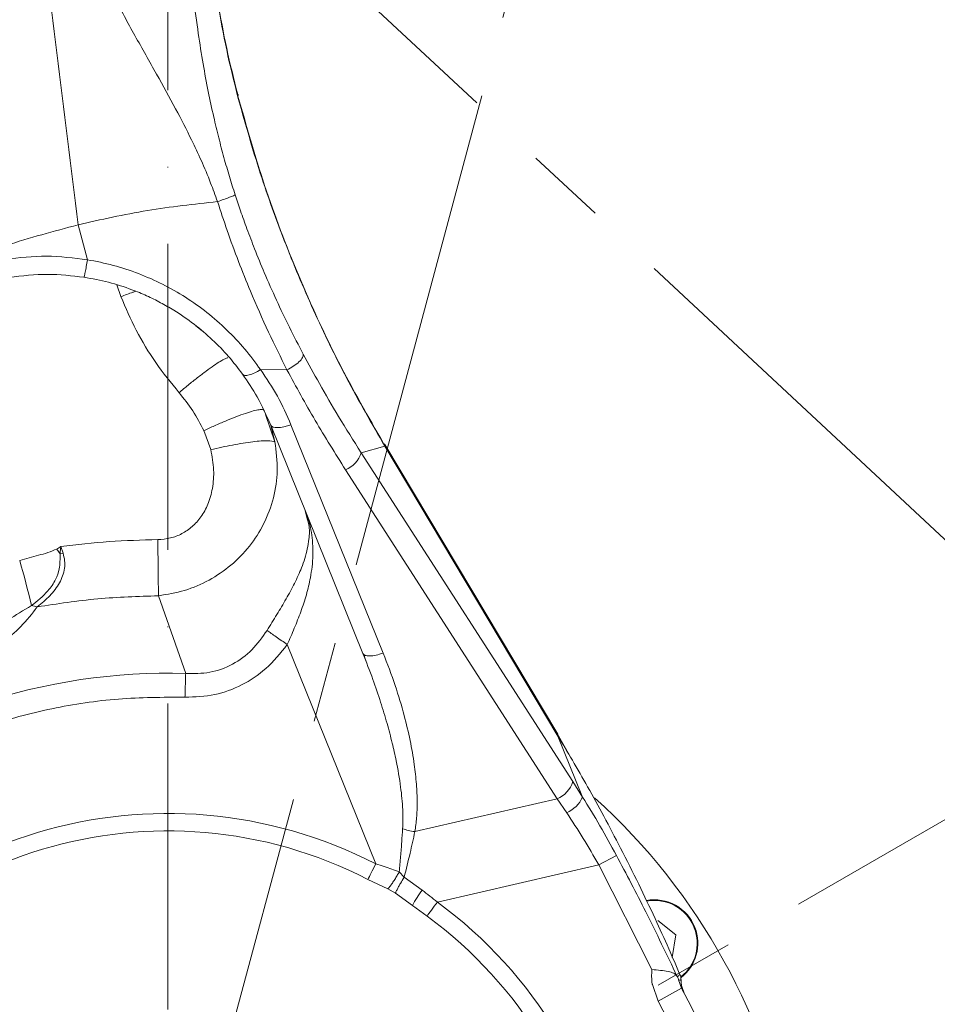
# Model space of a CAD drawing. Header units: millimetres. Extents: x -46 to 5160, y -5105 to -1541.
# Tile 12 of 104: x 939 to 1076, y -3077 to -2929. Entities that reach past the tile are written whole.
import ezdxf

# ---------------------------------------------------------------- set-up
doc = ezdxf.new("R2010")
doc.units = ezdxf.units.MM
doc.header["$LTSCALE"] = 0.3175
doc.linetypes.add('ACAD_ISO10W100', pattern=[18, 12, -3, 0, -3])
doc.linetypes.add('CENTER2', pattern=[28.574999, 19.049999, -3.175, 3.175, -3.175])
for name, color, linetype, lineweight in [('1轮廓实线层', 7, 'Continuous', 18), ('7标注层', 4, 'Continuous', 13), ('中心线', 4, 'ACAD_ISO10W100', 20), ('细点划线', 6, 'CENTER2', 18)]:
    doc.layers.add(name, color=color, linetype=linetype, lineweight=lineweight)
doc.styles.add('标准汉字', font='gbenor.shx', dxfattribs={"bigfont": 'gbcbig.shx'})
doc.dimstyles.new('M1：10', dxfattribs={"dimscale": 10, "dimtxt": 3.5, "dimasz": 2.5, "dimexe": 2, "dimexo": 0, "dimgap": 1.5, "dimtad": 1, "dimdec": 4, "dimdsep": 46, "dimtxsty": '标准汉字', "dimcen": 5, "dimdle": 5, "dimclrd": 1, "dimclre": 1, "dimclrt": 256, "dimadec": 4, "dimazin": 2, "dimtfac": 1, "dimtdec": 4, "dimtmove": 0, "dimatfit": 3, "dimfxl": 1, "dimtolj": 1, "dimarcsym": 0})

# ---------------------------------------------------------------- blocks, each defined once
blk = doc.blocks.new('*D14')
at = {"layer": '7标注层', "color": 1, "lineweight": -2, "ltscale": 12, "transparency": 16777216}
blk.add_arc((960.65, -3116.07), 259.48, 15.5224, 84.4776, dxfattribs=at)
at = {"layer": '7标注层', "color": 1, "transparency": 16777216}
for points in [[(985.82, -2853.63), (985.42, -2861.95), (960.65, -2856.59)], [(1206.6, -3047.55), (1214.73, -3045.71), (1216.19, -3071.01)]]:
    blk.add_solid(points, dxfattribs=at)
at = {"layer": 'Defpoints', "color": 0, "transparency": 16777216}
for p in [(960.65, -2413.51), (1127.44, -2917.29), (1565.32, -3009.45), (960.65, -3116.07), (960.65, -3228.32)]:
    blk.add_point(p, dxfattribs=at)
at = {"layer": '7标注层', "transparency": 16777216, "insert": (1148.33, -2892.4), "char_height": 35, "attachment_point": 5, "rotation": 320, "style": '标准汉字'}
blk.add_mtext('\\A1;80%%d', dxfattribs=at)
blk = doc.blocks.new('*D15')
at = {"layer": '7标注层', "color": 1, "lineweight": -2, "ltscale": 12, "transparency": 16777216}
blk.add_arc((960.65, -3116.07), 402.44, 93.5599, 118.4401, dxfattribs=at)
at = {"layer": '7标注层', "color": 1, "transparency": 16777216}
for points in [[(935.79, -2718.57), (935.53, -2710.24), (960.65, -2713.63)], [(766.9, -2758.6), (771.09, -2765.8), (747.39, -2774.78)]]:
    blk.add_solid(points, dxfattribs=at)
at = {"layer": 'Defpoints', "color": 0, "transparency": 16777216}
for p in [(960.65, -2413.51), (635.28, -2595.36), (886.16, -2720.58), (960.65, -3116.07), (960.65, -3228.32)]:
    blk.add_point(p, dxfattribs=at)
at = {"layer": '7标注层', "transparency": 16777216, "insert": (816.47, -2705.72), "char_height": 35, "attachment_point": 5, "rotation": 19.3597, "style": '标准汉字'}
blk.add_mtext('\\A1;32%%d', dxfattribs=at)
blk = doc.blocks.new('*D17')
at = {"layer": '7标注层', "color": 1, "lineweight": -2, "ltscale": 12, "transparency": 16777216}
for start, end in [(93.5632, 97.1263), (75, 90), (67.8737, 71.4368)]:
    blk.add_arc((960.65, -3116.07), 402.07, start, end, dxfattribs=at)
at = {"layer": '7标注层', "color": 1, "transparency": 16777216}
for points in [[(935.79, -2718.94), (935.53, -2710.61), (960.65, -2714)], [(1089.85, -2730.93), (1087.45, -2738.91), (1064.71, -2727.7)]]:
    blk.add_solid(points, dxfattribs=at)
at = {"layer": 'Defpoints', "color": 0, "transparency": 16777216}
for p in [(960.65, -2413.51), (1119.55, -2523.04), (1013.13, -2717.44), (960.65, -3116.07), (960.65, -3228.32)]:
    blk.add_point(p, dxfattribs=at)
at = {"layer": '7标注层', "transparency": 16777216, "insert": (1017.37, -2685.22), "char_height": 35, "attachment_point": 5, "rotation": 352.5, "style": '标准汉字'}
blk.add_mtext('\\A1;15%%d', dxfattribs=at)
blk = doc.blocks.new('*D18')
at = {"layer": '7标注层', "color": 1, "lineweight": -2, "ltscale": 12, "transparency": 16777216}
blk.add_arc((960.65, -3116.07), 349.91, 34.0944, 85.9056, dxfattribs=at)
at = {"layer": '7标注层', "color": 1, "transparency": 16777216}
for points in [[(985.78, -2762.88), (985.49, -2771.21), (960.65, -2766.15)], [(1246.89, -2922.13), (1253.95, -2917.71), (1263.68, -2941.11)]]:
    blk.add_solid(points, dxfattribs=at)
at = {"layer": 'Defpoints', "color": 0, "transparency": 16777216}
for p in [(960.65, -2413.51), (1492.37, -2809.08), (1135.61, -2813.03), (960.65, -3116.07), (960.65, -3228.32)]:
    blk.add_point(p, dxfattribs=at)
at = {"layer": '7标注层', "transparency": 16777216, "insert": (1151.86, -2784.89), "char_height": 35, "attachment_point": 5, "rotation": 330, "style": '标准汉字'}
blk.add_mtext('\\A1;60%%d', dxfattribs=at)

msp = doc.modelspace()

# ---------------------------------------------------------------- linework, layer by layer
at = {"layer": '1轮廓实线层', "linetype": 'Continuous', "ltscale": 12}
for p, q in [((971.1546, -2941.02342), (971.1675, -2940.61029)), ((947.24671, -2960.08396), (948.64566, -2965.29753)), ((953.65958, -2970.82118), (953.04526, -2969.06469)), ((964.84098, -2975.17945), (965.8739, -2975.96862)), ((974.52974, -2981.72575), (978.4825, -2981.77531)), ((976.6802, -2992.51309), (975.2791, -2988.40785)), ((976.04916, -2990.00739), (989.83626, -3024.13166)), ((976.04916, -2990.00739), (976.6802, -2992.51309)), ((992.86573, -3024.0817), (979.07864, -2989.95746)), ((967.09284, -2993.68466), (966.07421, -2990.84603)), ((1018.98551, -3036.212), (993.12255, -2992.9155)), ((993.12761, -2993.18722), (993.12255, -2992.9155)), ((993.12761, -2993.18722), (989.56974, -2994.14055)), ((1021.20819, -3043.29582), (989.56974, -2994.14055)), ((993.12761, -2993.18722), (1018.99057, -3036.48373)), ((987.24123, -2996.70195), (1018.87968, -3045.85721)), ((981.22152, -3002.80942), (981.55983, -3004.15282)), ((981.5817, -3003.87826), (981.22152, -3002.80942)), ((981.60252, -3003.85392), (981.60852, -3004.13245)), ((944.08984, -3008.53529), (944.55583, -3009.27028)), ((945.00361, -3009.16743), (944.67256, -3008.17162)), ((945.0036, -3009.16743), (944.55585, -3009.27028)), ((963.34288, -3027.1427), (959.268, -3015.52169)), ((991.76592, -3055.60299), (978.52074, -3022.81956)), ((1020.74491, -3039.43628), (1018.86574, -3036.11285)), ((1018.99057, -3036.48373), (1018.98551, -3036.212)), ((1018.99057, -3036.48373), (1022.67544, -3045.60409)), ((1022.67544, -3045.60409), (1021.20819, -3043.29582)), ((1018.87968, -3045.85721), (997.60219, -3050.7695)), ((1018.87968, -3045.85721), (1020.29418, -3047.93703)), ((1027.72617, -3054.32241), (1025.09587, -3055.73335)), ((991.76592, -3055.60299), (991.76621, -3055.60314)), ((1025.09587, -3055.73335), (1000.96386, -3061.30487)), ((1025.09587, -3055.73335), (1033.01662, -3071.39321)), ((995.25749, -3056.76246), (996.0022, -3057.58142)), ((996.00254, -3057.58114), (998.67212, -3059.50274)), ((990.57737, -3057.91326), (993.56616, -3059.31311)), ((993.56616, -3059.31311), (994.7025, -3059.95033)), ((994.70253, -3059.95035), (997.2227, -3061.78802)), ((997.2227, -3061.78802), (999.4234, -3063.39699)), ((1000.96365, -3061.30471), (1000.96386, -3061.30487)), ((1036.60042, -3066.20987), (1033.92475, -3064.06378)), ((1036.07969, -3069.60011), (1036.60042, -3066.20987)), ((1036.81005, -3072.41157), (1036.85113, -3072.48406)), ((1033.96372, -3076.0988), (1033.1002, -3073.64063)), ((1037.03511, -3072.93884), (1037.47574, -3074.18419)), ((1033.96372, -3076.0988), (1037.47574, -3074.18419)), ((1037.86295, -3074.90217), (1037.50436, -3073.93194)), ((1037.85844, -3074.89352), (1037.87667, -3074.92814)), ((1037.85844, -3074.89353), (1037.86295, -3074.90217))]:
    msp.add_line(p, q, dxfattribs=at)
at = {"layer": '1轮廓实线层', "linetype": 'Continuous', "lineweight": 0, "ltscale": 12}
for points in [[(976.04916, -2990.00739), (976.17558, -2990.17744), (976.39673, -2990.30133), (976.70471, -2990.37465), (977.08853, -2990.39476), (977.53451, -2990.36097), (978.02673, -2990.27447), (978.54764, -2990.13834), (979.07864, -2989.95746)], [(993.12255, -2992.9155), (993.10299, -2992.88807), (992.91092, -2992.78725)], [(991.76621, -3055.60314), (991.58703, -3055.95132), (991.41092, -3056.29354), (991.24088, -3056.62395), (991.07984, -3056.93689), (990.93053, -3057.22701), (990.79553, -3057.48935), (990.67714, -3057.71941), (990.57737, -3057.91326)], [(1000.96365, -3061.30471), (1000.7315, -3061.62006), (1000.50333, -3061.93001), (1000.28303, -3062.22926), (1000.07438, -3062.51269), (999.88095, -3062.77545), (999.70604, -3063.01305), (999.55265, -3063.22142), (999.4234, -3063.39699)]]:
    msp.add_lwpolyline(points, dxfattribs=at)
for centre, radius, start, end in [((985.75047, -2993.00763), 3.98376, 291.9753822, 343.4779251), ((773.54885, -3057.15835), 171.52, 13.5434295, 15.8771427), ((938.02507, -3029.35144), 12.56753, 75.6091741, 79.5740917), ((960.65043, -3116.06642), 88.96447, 88.2657153, 128.6909874), ((1017.38893, -3042.1629), 3.98376, 291.9753823, 343.4779249), ((960.65043, -3116.06642), 95, 258.75, 47.7945), ((1018.49492, -3043.71875), 4.58598, 293.1000586, 335.7253523), ((960.65043, -3116.06642), 68, 62.768894, 53.6408662), ((960.65043, -3116.06642), 65.40192, 62.7686127, 53.6410968), ((1026.64085, -3078.84399), 34.00491, 145.3349373, 149.8958268), ((1033.40402, -3067.45402), 6.5, 21.2678325, 100.6576196), ((1033.40402, -3067.45402), 6.5, 21.2678325, 100.5021375), ((1033.40402, -3067.45402), 6.4, 21.2678325, 100.2863874), ((1033.40402, -3067.45402), 6.4, 308.3991099, 21.2678325), ((1033.40402, -3067.45402), 6.5, 307.810433, 21.2678325), ((960.65043, -3116.06642), 87.5, 193, 28.5975359), ((960.65043, -3116.06642), 83.5, 193, 28.5975359)]:
    msp.add_arc(centre, radius, start, end, dxfattribs=at)
at = {"layer": '1轮廓实线层', "linetype": 'Continuous', "ltscale": 12}
for points, knots in [([(970.73583, -2955.59569), (970.4483, -2954.69302), (969.86148, -2952.85072), (969.04432, -2950.00352), (968.25789, -2947.03011), (967.46774, -2943.73688), (966.68026, -2940.0583), (965.9042, -2935.89782), (965.16704, -2931.24831), (964.4364, -2925.59699), (963.84138, -2919.43436), (963.42725, -2913.20297), (963.18735, -2907.77613), (963.05681, -2903.02194), (962.99047, -2898.83485), (962.97889, -2896.22471), (962.97337, -2894.97993)], [0, 0, 0, 0, 24625.060725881, 50258.3630685, 76991.237610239, 104904.22339436, 139199.154393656, 176637.132509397, 218103.331368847, 266296.657165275, 331699.233326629, 387001.324672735, 435505.936666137, 477021.26336474, 512489.837493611, 544826.319046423, 544826.319046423, 544826.319046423, 544826.319046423]), ([(944.91289, -2907.10452), (945.08624, -2907.75402), (945.44968, -2909.11576), (946.11503, -2911.23466), (946.9345, -2913.57348), (947.88899, -2916.01695), (948.92786, -2918.45137), (950.45856, -2921.79621), (952.69968, -2926.25168), (955.75428, -2931.83393), (958.88993, -2937.376), (961.75641, -2942.55007), (963.97164, -2946.83604), (965.70894, -2950.53275), (967.01519, -2953.60542), (967.7609, -2955.69266), (968.09372, -2956.6242)], [0, 0, 0, 0, 20057.394153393, 42052.636318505, 66253.708116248, 94001.401038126, 120323.221719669, 145238.832466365, 203782.456789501, 269145.24917151, 335209.986157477, 393949.112999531, 445835.382747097, 479324.999569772, 515998.207705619, 545557.820164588, 545557.820164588, 545557.820164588, 545557.820164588]), ([(947.24671, -2960.08396), (946.18844, -2951.52036), (944.07121, -2934.38757), (941.96214, -2917.23978), (940.90726, -2908.66309)], [0, 0, 0, 0, 48322.66489184, 96676.768438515, 96676.768438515, 96676.768438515, 96676.768438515]), ([(971.12072, -2940.62659), (970.54402, -2938.33296), (969.39165, -2933.7498), (968.55708, -2929.07637), (968.14017, -2926.74175)], [0, 0, 0, 0, 48336.971456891, 96587.448373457, 96587.448373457, 96587.448373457, 96587.448373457]), ([(968.12101, -2926.83036), (968.54443, -2929.20988), (969.39556, -2933.99305), (970.56628, -2938.67209), (971.1546, -2941.02342)], [0, 0, 0, 0, 48049.639223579, 96586.858887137, 96586.858887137, 96586.858887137, 96586.858887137]), ([(971.1546, -2941.02342), (972.15057, -2944.58387), (974.17085, -2951.80609), (977.97165, -2962.42031), (982.35923, -2972.86607), (987.34382, -2983.16127), (991.17551, -2989.80333), (993.12761, -2993.18722)], [0, 0, 0, 0, 39442.227371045, 80006.96792436, 120165.23358425, 160233.338502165, 201847.380760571, 201847.380760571, 201847.380760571, 201847.380760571]), ([(992.92316, -2992.78444), (990.61415, -2988.73704), (985.94089, -2980.54541), (980.05763, -2967.62114), (974.97129, -2954.37961), (972.41935, -2945.32698), (971.15974, -2940.8587)], [0, 0, 0, 0, 42226.088136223, 85462.332432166, 128686.530302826, 170816.317307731, 170816.317307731, 170816.317307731, 170816.317307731]), ([(970.73583, -2955.59569), (970.66908, -2955.63482), (970.53046, -2955.71608), (969.92106, -2955.9658), (969.07787, -2956.28257), (968.41636, -2956.5122), (968.09371, -2956.6242)], [0, 0, 0, 0, 40658.034953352, 84429.413247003, 128797.312902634, 171040.984293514, 171040.984293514, 171040.984293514, 171040.984293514]), ([(980.92699, -2979.43811), (980.22758, -2978.09997), (978.84551, -2975.45573), (976.90282, -2971.37317), (975.17046, -2967.45378), (973.71261, -2963.88476), (972.53583, -2960.79308), (971.56853, -2958.09656), (971.00159, -2956.39385), (970.73583, -2955.59569)], [0, 0, 0, 0, 49954.746873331, 98713.527536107, 146418.471233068, 186918.71338546, 220523.730744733, 250159.483926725, 276310.20150011, 276310.20150011, 276310.20150011, 276310.20150011]), ([(968.09372, -2956.6242), (964.59048, -2957.00251), (957.58049, -2957.75951), (950.69246, -2959.30889), (947.24671, -2960.08396)], [0, 0, 0, 0, 48219.113203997, 96486.763707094, 96486.763707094, 96486.763707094, 96486.763707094]), ([(968.09371, -2956.6242), (968.56735, -2958.06027), (969.56155, -2961.07475), (971.20921, -2965.53911), (973.25877, -2970.64002), (975.6556, -2976.09286), (977.55482, -2979.91055), (978.4825, -2981.77531)], [0, 0, 0, 0, 32764.389274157, 68776.462737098, 103851.207498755, 153982.199208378, 201850.019831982, 201850.019831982, 201850.019831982, 201850.019831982]), ([(947.24671, -2960.08396), (943.62595, -2961.04833), (936.22907, -2963.01845), (929.14241, -2965.85395), (925.52465, -2967.30148)], [0, 0, 0, 0, 47251.590047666, 96530.767748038, 96530.767748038, 96530.767748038, 96530.767748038]), ([(936.43721, -2965.22565), (938.46694, -2964.99628), (942.53874, -2964.53614), (946.60591, -2965.04322), (948.64566, -2965.29753)], [0, 0, 0, 0, 48096.709887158, 96485.784690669, 96485.784690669, 96485.784690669, 96485.784690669]), ([(948.64566, -2965.29753), (948.59051, -2965.63885), (948.47633, -2966.34546), (948.31723, -2967.21641), (948.19224, -2967.80675), (948.1554, -2967.87689), (948.13761, -2967.91077)], [0, 0, 0, 0, 41313.411709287, 85528.706012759, 129744.001909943, 171057.417745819, 171057.417745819, 171057.417745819, 171057.417745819]), ([(948.64566, -2965.29753), (949.94206, -2965.55112), (952.54094, -2966.05948), (956.30537, -2967.31631), (959.92462, -2968.91556), (963.35395, -2970.8738), (966.56308, -2973.15487), (969.52678, -2975.75129), (972.23162, -2978.60438), (973.76439, -2980.68623), (974.52974, -2981.72575)], [0, 0, 0, 0, 39470.067728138, 79124.955690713, 118653.951521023, 158316.567354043, 198281.879615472, 238272.407874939, 279220.015646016, 320056.902435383, 320056.902435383, 320056.902435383, 320056.902435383]), ([(936.99264, -2967.9438), (938.8993, -2967.71739), (942.61344, -2967.27634), (946.3293, -2967.70309), (948.13761, -2967.91077)], [0, 0, 0, 0, 49522.576962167, 96468.844041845, 96468.844041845, 96468.844041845, 96468.844041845]), ([(948.13761, -2967.91077), (949.37406, -2968.1391), (951.81371, -2968.58962), (954.92914, -2969.60217), (957.50612, -2970.66345), (959.59679, -2971.69285), (961.99647, -2973.07067), (964.62435, -2974.88377), (967.35186, -2977.21132), (969.79272, -2979.71659), (971.16696, -2981.51487), (971.85013, -2982.40883)], [0, 0, 0, 0, 45336.64497012, 89454.133439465, 118223.522572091, 146493.550309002, 174283.068120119, 219409.645075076, 263834.595903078, 307655.911824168, 350975.688734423, 350975.688734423, 350975.688734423, 350975.688734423]), ([(953.65958, -2970.82118), (954.26221, -2970.59214), (955.01705, -2970.30524), (955.72885, -2970.06564), (955.87238, -2970.01733)], [0, 0, 0, 0, 76968.97395623, 96409.620223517, 96409.620223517, 96409.620223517, 96409.620223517]), ([(962.34673, -2985.17607), (961.15065, -2983.69437), (958.7757, -2980.75228), (955.85533, -2975.92615), (954.38742, -2972.51336), (953.65958, -2970.82118)], [0, 0, 0, 0, 43067.909053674, 85516.864329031, 127264.367306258, 127264.367306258, 127264.367306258, 127264.367306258]), ([(978.4825, -2981.77531), (978.8078, -2981.6004), (979.48357, -2981.23703), (980.3165, -2980.5673), (980.86539, -2979.91587), (980.90697, -2979.59336), (980.92699, -2979.43811)], [0, 0, 0, 0, 41085.950449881, 85351.460229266, 129616.970236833, 170702.921276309, 170702.921276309, 170702.921276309, 170702.921276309]), ([(989.56974, -2994.14055), (988.43206, -2992.34017), (986.28048, -2988.93527), (983.41621, -2984.0227), (981.71997, -2980.89861), (980.92699, -2979.43811)], [0, 0, 0, 0, 47525.972547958, 89881.516221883, 127066.549933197, 127066.549933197, 127066.549933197, 127066.549933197]), ([(962.34673, -2985.17607), (962.8015, -2984.79425), (963.73164, -2984.0133), (965.10406, -2982.91809), (966.41327, -2981.9203), (967.58392, -2981.0841), (968.54307, -2980.46192), (969.25512, -2980.06359), (969.52421, -2979.98159), (969.64841, -2979.94375)], [0, 0, 0, 0, 38258.281147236, 78250.361421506, 119356.77426178, 160843.194187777, 201934.004090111, 241896.550586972, 276151.680199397, 276151.680199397, 276151.680199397, 276151.680199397]), ([(971.85013, -2982.40883), (971.94701, -2982.48398), (972.14758, -2982.63957), (972.80405, -2982.56383), (973.63752, -2982.26148), (974.23857, -2981.90058), (974.52974, -2981.72575)], [0, 0, 0, 0, 41117.252173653, 85121.043068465, 129258.708113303, 170729.308127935, 170729.308127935, 170729.308127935, 170729.308127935]), ([(971.85013, -2982.40883), (972.61024, -2983.52641), (974.25022, -2985.93766), (975.42101, -2988.58634), (976.04916, -2990.00739)], [0, 0, 0, 0, 44608.217075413, 96245.306388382, 96245.306388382, 96245.306388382, 96245.306388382]), ([(979.07864, -2989.95746), (978.44414, -2988.51424), (977.18131, -2985.64186), (975.41071, -2983.02686), (974.52974, -2981.72575)], [0, 0, 0, 0, 48354.181093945, 96237.723390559, 96237.723390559, 96237.723390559, 96237.723390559]), ([(978.4825, -2981.77531), (979.86303, -2984.30475), (982.62475, -2989.36483), (985.70216, -2994.25586), (987.24123, -2996.70195)], [0, 0, 0, 0, 48085.59608783, 96193.975197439, 96193.975197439, 96193.975197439, 96193.975197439]), ([(966.07421, -2990.84603), (965.54567, -2989.83964), (964.48977, -2987.8291), (963.06054, -2986.05975), (962.34673, -2985.17607)], [0, 0, 0, 0, 48188.512686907, 96268.901250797, 96268.901250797, 96268.901250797, 96268.901250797]), ([(975.07565, -2987.81174), (975.01761, -2987.76163), (974.89832, -2987.65863), (974.33741, -2987.69152), (973.4745, -2987.87906), (972.30383, -2988.23839), (970.89281, -2988.74932), (969.32605, -2989.3808), (967.70145, -2990.08462), (966.60678, -2990.59683), (966.07421, -2990.84603)], [0, 0, 0, 0, 37426.755264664, 76928.721666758, 117946.2895387, 159765.904120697, 201585.517967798, 242603.083733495, 282105.046922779, 319531.798223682, 319531.798223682, 319531.798223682, 319531.798223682]), ([(959.268, -3015.52169), (960.58704, -3015.30524), (963.21029, -3014.87478), (966.89974, -3013.27137), (970.20563, -3011.03337), (972.98783, -3008.16985), (975.17324, -3004.7451), (976.58888, -3000.90326), (977.22209, -2996.71551), (976.86456, -2993.94277), (976.6802, -2992.51309)], [0, 0, 0, 0, 37937.496673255, 75448.775386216, 113155.426008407, 151635.166835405, 190552.486108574, 232475.546042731, 274450.462316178, 319132.600501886, 319132.600501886, 319132.600501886, 319132.600501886]), ([(976.6802, -2992.51309), (976.38742, -2992.43746), (975.7829, -2992.2813), (973.4883, -2992.46152), (970.46694, -2992.93091), (968.1938, -2993.43871), (967.09284, -2993.68466)], [0, 0, 0, 0, 41317.602604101, 85308.367317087, 129299.138338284, 170616.756263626, 170616.756263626, 170616.756263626, 170616.756263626]), ([(959.17086, -3007.12965), (959.80807, -3007.08091), (961.05727, -3006.98537), (962.81541, -3006.29648), (964.37746, -3005.22675), (965.71409, -3003.72757), (966.76757, -3001.78674), (967.43224, -2999.40103), (967.63199, -2996.6173), (967.27856, -2994.69487), (967.09284, -2993.68466)], [0, 0, 0, 0, 33663.925999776, 65996.666458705, 98660.513281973, 133372.702043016, 171792.758423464, 215317.905841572, 264660.22916006, 319302.411197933, 319302.411197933, 319302.411197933, 319302.411197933]), ([(981.55983, -3004.15282), (981.63244, -3004.40579), (981.89074, -3005.30578), (981.81972, -3006.78671), (981.55731, -3008.48202), (981.1713, -3009.90687), (980.56394, -3011.61471), (979.64981, -3013.62842), (978.37709, -3015.97443), (976.96888, -3018.33418), (975.99539, -3019.90724), (975.50634, -3020.69748)], [0, 0, 0, 0, 20513.998767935, 72982.611787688, 105823.9464261, 136949.432973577, 166370.220172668, 213983.080664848, 259617.787588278, 304510.401285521, 349828.336467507, 349828.336467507, 349828.336467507, 349828.336467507]), ([(978.52074, -3022.81956), (978.87847, -3022.00672), (979.60129, -3020.36431), (980.58935, -3017.86588), (981.42083, -3015.33339), (981.95735, -3013.09275), (982.25463, -3011.13295), (982.37994, -3009.41758), (982.35312, -3007.71258), (982.15326, -3006.06241), (981.90419, -3004.79151), (981.65481, -3004.0853), (981.5817, -3003.87826)], [0, 0, 0, 0, 47363.168258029, 95701.143314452, 145898.832544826, 197005.13904333, 230849.22645003, 267013.865755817, 305503.081762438, 341727.643875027, 378106.319706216, 393194.57874264, 393194.57874264, 393194.57874264, 393194.57874264]), ([(944.67256, -3008.17162), (947.08124, -3007.8898), (951.89819, -3007.32621), (956.74678, -3007.19516), (959.17086, -3007.12965)], [0, 0, 0, 0, 48097.639568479, 96187.068349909, 96187.068349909, 96187.068349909, 96187.068349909]), ([(959.268, -3015.52169), (959.26191, -3014.9529), (959.24958, -3013.8), (959.22547, -3011.68284), (959.19882, -3009.41484), (959.1801, -3007.8846), (959.17086, -3007.12965)], [0, 0, 0, 0, 42056.207674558, 85244.656951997, 128433.107435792, 170489.318523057, 170489.318523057, 170489.318523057, 170489.318523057]), ([(938.52545, -3010.23468), (939.45887, -3009.97462), (940.85892, -3009.58456), (942.74664, -3009.11138), (943.64117, -3008.72772), (944.08984, -3008.53529)], [0, 0, 0, 0, 63450.065956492, 95169.26980897, 127088.977283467, 127088.977283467, 127088.977283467, 127088.977283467]), ([(944.08984, -3008.53529), (944.18306, -3008.47685), (944.36949, -3008.35998), (944.56389, -3008.239), (944.66498, -3008.17632), (944.67256, -3008.17162)], [0, 0, 0, 0, 61065.758017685, 122131.997941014, 127084.119976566, 127084.119976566, 127084.119976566, 127084.119976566]), ([(944.67256, -3008.17162), (944.67178, -3008.17899), (944.65201, -3008.36481), (944.6138, -3008.73054), (944.57517, -3009.09026), (944.55583, -3009.27028)], [0, 0, 0, 0, 2567.087250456, 64769.913400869, 127082.333698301, 127082.333698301, 127082.333698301, 127082.333698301]), ([(944.55587, -3009.27027), (944.56276, -3010.03221), (944.57479, -3011.36061), (943.9028, -3013.25726), (942.53559, -3015.17785), (941.15232, -3016.29965), (940.29934, -3016.9914)], [0, 0, 0, 0, 40081.474179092, 69880.117863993, 108485.613806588, 170583.574103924, 170583.574103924, 170583.574103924, 170583.574103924]), ([(941.14854, -3017.17824), (941.79886, -3016.64686), (943.05955, -3015.61675), (944.54825, -3013.71582), (945.25177, -3011.84201), (945.2991, -3010.27967), (945.10211, -3009.53822), (945.0036, -3009.16743)], [0, 0, 0, 0, 55338.512837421, 107277.833417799, 155237.286094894, 178331.556393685, 201433.603668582, 201433.603668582, 201433.603668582, 201433.603668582]), ([(959.268, -3015.52169), (956.23492, -3015.61827), (950.16163, -3015.81165), (944.15525, -3016.72235), (941.14854, -3017.17824)], [0, 0, 0, 0, 48019.206614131, 96151.144116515, 96151.144116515, 96151.144116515, 96151.144116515]), ([(940.29934, -3016.9914), (939.10609, -3017.69795), (936.80819, -3019.05857), (933.96239, -3021.0515), (931.39904, -3022.50297), (929.84929, -3023.09378), (929.06751, -3023.39182)], [0, 0, 0, 0, 55061.586236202, 106034.404502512, 138009.558067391, 170559.429046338, 170559.429046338, 170559.429046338, 170559.429046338]), ([(941.14854, -3017.17824), (940.37796, -3018.18413), (938.93455, -3020.0683), (936.08841, -3022.45266), (933.07346, -3024.34117), (930.88731, -3025.19027), (929.82149, -3025.60424)], [0, 0, 0, 0, 49839.948988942, 93357.170178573, 132907.828979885, 170534.567945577, 170534.567945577, 170534.567945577, 170534.567945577]), ([(975.50635, -3020.69748), (974.79862, -3021.70368), (973.39565, -3023.69835), (970.43043, -3025.88418), (966.97993, -3027.17274), (964.55927, -3027.15275), (963.34288, -3027.1427)], [0, 0, 0, 0, 43163.439309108, 85566.504347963, 127711.944010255, 170281.843829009, 170281.843829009, 170281.843829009, 170281.843829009]), ([(975.50634, -3020.69748), (975.70734, -3020.83898), (976.11374, -3021.12508), (976.86355, -3021.65293), (977.67608, -3022.22493), (978.24122, -3022.62278), (978.52074, -3022.81956)], [0, 0, 0, 0, 42107.863719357, 85136.61662346, 128165.374908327, 170273.254030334, 170273.254030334, 170273.254030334, 170273.254030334]), ([(978.52074, -3022.81956), (977.51071, -3024.07868), (975.58575, -3026.47838), (971.80354, -3028.97844), (967.65724, -3030.5158), (964.73462, -3030.62211), (963.23592, -3030.67662)], [0, 0, 0, 0, 45796.052227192, 87279.833859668, 127698.9411135, 170241.040451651, 170241.040451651, 170241.040451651, 170241.040451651]), ([(989.83626, -3024.13166), (990.34304, -3025.42563), (991.28883, -3027.84051), (992.4745, -3031.33883), (993.43566, -3034.51032), (994.20364, -3037.42371), (994.91779, -3040.59103), (995.48257, -3043.90812), (995.83926, -3047.30629), (995.79319, -3049.38591), (995.77217, -3050.33483)], [0, 0, 0, 0, 49016.877976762, 91477.527006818, 130349.669201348, 166021.282018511, 197884.331486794, 245017.369515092, 284876.502856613, 318327.340076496, 318327.340076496, 318327.340076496, 318327.340076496]), ([(989.93717, -3024.27854), (990.01646, -3024.49823), (990.19143, -3024.98302), (990.37062, -3025.46978), (990.46861, -3025.73596)], [0, 0, 0, 0, 43479.820352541, 95944.824905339, 95944.824905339, 95944.824905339, 95944.824905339]), ([(997.60219, -3050.7695), (997.69909, -3050.08043), (997.90227, -3048.63549), (997.96478, -3046.26192), (997.85613, -3043.59817), (997.50958, -3040.49947), (996.90844, -3037.07028), (995.96608, -3033.13612), (994.66323, -3028.76166), (993.4857, -3025.69586), (992.86573, -3024.0817)], [0, 0, 0, 0, 24051.200701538, 50434.897907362, 82357.763325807, 116805.200117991, 159049.733840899, 203727.978447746, 257894.867881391, 318126.379207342, 318126.379207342, 318126.379207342, 318126.379207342]), ([(963.23592, -3030.67662), (959.91256, -3030.68784), (953.23687, -3030.71039), (943.27818, -3032.23379), (933.50863, -3034.84562), (924.13155, -3038.63213), (915.25771, -3043.40196), (909.90956, -3047.39756), (907.24709, -3049.38669)], [0, 0, 0, 0, 40454.124559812, 81260.967049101, 122353.741672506, 163444.594294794, 204252.405758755, 244707.489885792, 244707.489885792, 244707.489885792, 244707.489885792]), ([(1037.22219, -3072.13103), (1036.66879, -3070.84467), (1035.46341, -3068.04277), (1033.41565, -3063.53567), (1031.02545, -3058.5124), (1028.46572, -3053.41273), (1025.91502, -3048.57473), (1023.5059, -3044.20483), (1021.22072, -3040.21053), (1019.71175, -3037.68889), (1018.99057, -3036.48373)], [0, 0, 0, 0, 33299.216332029, 72530.67893191, 117694.323799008, 165536.767603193, 208134.600449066, 247651.394715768, 284087.145031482, 317441.850934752, 317441.850934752, 317441.850934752, 317441.850934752]), ([(1022.67544, -3045.60409), (1023.54894, -3047.02583), (1025.28076, -3049.84457), (1026.91582, -3052.83856), (1027.72617, -3054.32241)], [0, 0, 0, 0, 48252.446578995, 95665.015926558, 95665.015926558, 95665.015926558, 95665.015926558]), ([(1020.29418, -3047.93703), (1021.12486, -3049.20535), (1022.77368, -3051.72284), (1024.32574, -3054.40331), (1025.09587, -3055.73335)], [0, 0, 0, 0, 48195.037298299, 95662.177875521, 95662.177875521, 95662.177875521, 95662.177875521]), ([(995.77217, -3050.33483), (995.72974, -3050.98585), (995.64075, -3052.35115), (995.4661, -3054.49629), (995.32809, -3055.99544), (995.25749, -3056.76245)], [0, 0, 0, 0, 38956.742693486, 81698.063260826, 126475.257262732, 126475.257262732, 126475.257262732, 126475.257262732]), ([(995.77217, -3050.33483), (996.04797, -3050.42746), (996.62012, -3050.61961), (997.26709, -3050.71835), (997.60219, -3050.76949)], [0, 0, 0, 0, 46161.712708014, 95762.054547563, 95762.054547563, 95762.054547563, 95762.054547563]), ([(996.00249, -3057.58131), (996.30281, -3056.38452), (996.8811, -3054.07991), (997.3681, -3051.84419), (997.60219, -3050.7695)], [0, 0, 0, 0, 49717.987192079, 95739.598512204, 95739.598512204, 95739.598512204, 95739.598512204]), ([(1027.72617, -3054.32241), (1029.20649, -3057.12085), (1032.36212, -3063.08636), (1035.26759, -3069.17776), (1036.81009, -3072.41165)], [0, 0, 0, 0, 44827.378700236, 95559.565403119, 95559.565403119, 95559.565403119, 95559.565403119]), ([(991.76621, -3055.60314), (992.18654, -3055.73408), (993.3671, -3056.10183), (994.517, -3056.50366), (995.25749, -3056.76243)], [0, 0, 0, 0, 34087.547898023, 95739.593413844, 95739.593413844, 95739.593413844, 95739.593413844]), ([(993.56616, -3059.31311), (993.57679, -3059.30165), (993.68253, -3059.18761), (993.90243, -3058.92432), (994.24267, -3058.45999), (994.59424, -3057.92623), (994.9427, -3057.34903), (995.15256, -3056.95796), (995.25749, -3056.76243)], [0, 0, 0, 0, 5325.821641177, 53018.209883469, 100710.598125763, 148402.986368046, 196095.374610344, 243787.76285263, 243787.76285263, 243787.76285263, 243787.76285263]), ([(994.70253, -3059.95034), (994.71197, -3059.92864), (994.7756, -3059.78238), (994.92036, -3059.47735), (995.16506, -3059.00784), (995.51575, -3058.37525), (995.81077, -3057.89381), (996.0022, -3057.58142)], [0, 0, 0, 0, 7384.934546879, 49775.874624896, 90308.571403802, 128982.042973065, 200450.643400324, 200450.643400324, 200450.643400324, 200450.643400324]), ([(998.67212, -3059.50274), (998.67806, -3059.50722), (999.45267, -3060.09192), (1000.21106, -3060.70065), (1000.96365, -3061.30471)], [0, 0, 0, 0, 733.213362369, 95694.570546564, 95694.570546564, 95694.570546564, 95694.570546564]), ([(1033.1002, -3073.64063), (1033.09344, -3073.60194), (1032.96441, -3072.86294), (1032.99122, -3072.10836), (1033.01663, -3071.3933)], [0, 0, 0, 0, 4999.455247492, 95492.797462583, 95492.797462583, 95492.797462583, 95492.797462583]), ([(1033.01663, -3071.3933), (1033.02285, -3071.3938), (1033.46722, -3071.42932), (1034.34698, -3071.49943), (1035.49238, -3071.66071), (1036.37523, -3071.89389), (1036.66508, -3072.23898), (1036.81005, -3072.41157)], [0, 0, 0, 0, 720.221710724, 51437.723266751, 100997.479237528, 150483.014444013, 199995.546767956, 199995.546767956, 199995.546767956, 199995.546767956]), ([(1036.85113, -3072.48406), (1036.97812, -3072.35236), (1037.13783, -3072.18674), (1037.20785, -3072.14051), (1037.2222, -3072.13104)], [0, 0, 0, 0, 75923.190036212, 95483.528388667, 95483.528388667, 95483.528388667, 95483.528388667]), ([(1037.50139, -3073.90321), (1037.48561, -3073.83276), (1037.42867, -3073.57845), (1037.40384, -3073.25886), (1037.39031, -3073.014), (1037.38646, -3072.86664), (1037.37226, -3072.68256), (1037.33495, -3072.46715), (1037.29491, -3072.26881), (1037.23127, -3072.15419), (1037.22649, -3072.14558)], [0, 0, 0, 0, 26490.000699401, 95612.524802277, 191637.940861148, 251989.021807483, 270849.459215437, 286496.155743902, 314718.499389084, 317011.346252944, 317011.346252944, 317011.346252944, 317011.346252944]), ([(1036.85113, -3072.48406), (1036.92278, -3072.63176), (1036.99535, -3072.78137), (1037.03461, -3072.93685), (1037.03511, -3072.93884)], [0, 0, 0, 0, 94259.325606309, 95480.353670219, 95480.353670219, 95480.353670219, 95480.353670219]), ([(1037.37961, -3072.93764), (1037.36038, -3072.9415), (1037.30229, -3072.95317), (1037.1422, -3072.94458), (1037.03511, -3072.93884)], [0, 0, 0, 0, 31611.155969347, 95478.701674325, 95478.701674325, 95478.701674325, 95478.701674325]), ([(1037.5044, -3073.93212), (1037.46894, -3073.72386), (1037.36667, -3073.12319), (1037.39112, -3072.95291), (1037.38109, -3072.93961), (1037.37961, -3072.93764)], [0, 0, 0, 0, 39275.245198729, 113278.918980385, 126107.958084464, 126107.958084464, 126107.958084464, 126107.958084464]), ([(1037.87667, -3074.92814), (1037.87257, -3074.92045), (1037.86148, -3074.89964), (1037.78766, -3074.7612), (1037.65319, -3074.51101), (1037.54038, -3074.30279), (1037.48024, -3074.19244), (1037.47574, -3074.18419)], [0, 0, 0, 0, 42671.229016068, 115455.112390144, 164365.468060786, 197269.592941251, 199930.886869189, 199930.886869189, 199930.886869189, 199930.886869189])]:
    msp.add_open_spline(points, degree=3, knots=knots, dxfattribs=at)
for points in [[(989.83626, -3024.13166), (989.92657, -3024.24362), (990.10719, -3024.46755), (990.83794, -3024.55171), (991.79482, -3024.43972), (992.50876, -3024.20104), (992.86573, -3024.0817)], [(963.23592, -3030.67662), (963.24582, -3030.34939), (963.26563, -3029.69492), (963.29413, -3028.75338), (963.32069, -3027.87604), (963.33548, -3027.38715), (963.34288, -3027.1427)], [(1037.22219, -3072.13104), (1037.26937, -3072.26139), (1037.36372, -3072.52209), (1037.37431, -3072.79912), (1037.37961, -3072.93764)]]:
    msp.add_open_spline(points, degree=3, dxfattribs=at)
at = {"layer": '中心线', "ltscale": 12}
msp.add_line((960.65043, -2413.50594), (960.65043, -3228.31525), dxfattribs=at)
at = {"layer": '细点划线', "color": 2, "ltscale": 12}
for p, q in [((960.65043, -3116.06642), (1119.55122, -2523.04058)), ((635.28, -2595.36489), (1084.33117, -3014.11188)), ((960.65043, -3116.06642), (1492.36644, -2809.08004))]:
    msp.add_line(p, q, dxfattribs=at)

# ---------------------------------------------------------------- dimensions: what is measured, and where the dimension line sits
at = {"layer": '7标注层', "ltscale": 12}
dim = msp.add_angular_dim_2l(base=(886.1615, -2720.58389), line1=((635.28, -2595.36489), (960.65043, -3116.06642)), line2=((960.65043, -2413.50594), (960.65043, -3228.31525)), dimstyle='M1：10', override={"dimtad": 1, "dimtih": 0, "dimtoh": 0, "dimsah": 1, "dimtzin": 8}, dxfattribs=at)
dim.commit()
dim.dimension.update_dxf_attribs({"geometry": '*D15', "text_midpoint": (827.24345, -2736.38549), "dimtype": 162})
for base, line1, picture, middle in [((1013.13068, -2717.43936), ((960.65043, -3116.06642), (1119.55122, -2523.04058)), '*D17', (1017.37278, -2685.2174)), ((1127.44021, -2917.2941), ((960.65043, -3116.06642), (1565.32239, -3009.44644)), '*D14', (1148.3308, -2892.39766)), ((1135.60748, -2813.03192), ((960.65043, -3116.06642), (1492.36644, -2809.08004)), '*D18', (1151.85748, -2784.88609))]:
    dim = msp.add_angular_dim_2l(base=base, line1=line1, line2=((960.65043, -2413.50594), (960.65043, -3228.31525)), dimstyle='M1：10', override={"dimtad": 1, "dimtih": 0, "dimtoh": 0, "dimsah": 1, "dimtzin": 8}, dxfattribs=at)
    dim.commit()
    dim.dimension.update_dxf_attribs({"geometry": picture, "text_midpoint": middle})

doc.saveas('drawing.dxf')
